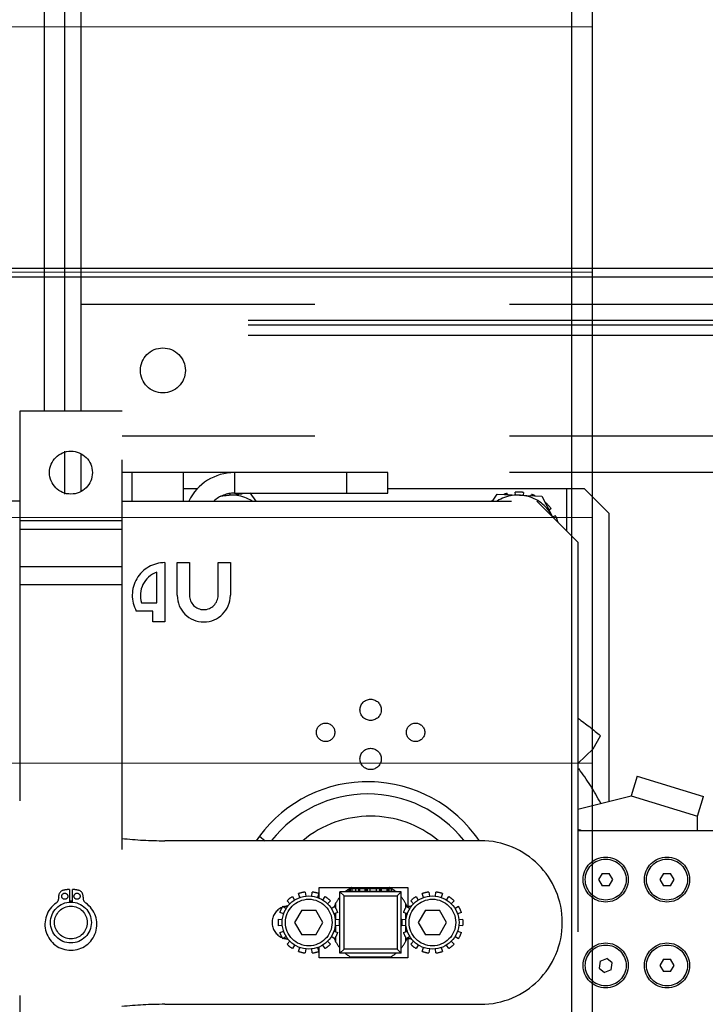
# Model space of a CAD drawing. Header units: millimetres. Extents: x 132157 to 155303, y 33763 to 45643.
# Tile 13 of 256: x 140930 to 141042, y 34833 to 34993. Entities that reach past the tile are written whole.
import ezdxf

# ---------------------------------------------------------------- set-up
doc = ezdxf.new("R2010")
doc.units = ezdxf.units.MM
doc.header["$LTSCALE"] = 20
doc.linetypes.add('ČÁRKOVANÁ2', pattern=[9.525, 6.35, -3.175])
for name, color, linetype in [('KONSTRUKCE', 30, 'Continuous'), ('KONZOLY', 150, 'Continuous'), ('KOTY', 7, 'Continuous'), ('PŘEJEZD', 7, 'ČÁRKOVANÁ2')]:
    doc.layers.add(name, color=color, linetype=linetype)
doc.layers.add('SLABA', color=7, linetype='Continuous', lineweight=9)

# ---------------------------------------------------------------- blocks, each defined once
blk = doc.blocks.new('*U216')
at = {"layer": 'KONZOLY'}
blk.add_line((390.67, -44.57), (67.03, -44.57), dxfattribs=at)

msp = doc.modelspace()

# ---------------------------------------------------------------- linework, layer by layer
at = {"layer": 'KONSTRUKCE'}
for p, q in [((141023.1698, 36042.095), (141023.1698, 34538.5921)), ((141019.8365, 34540.5921), (141019.8365, 35875.2588))]:
    msp.add_line(p, q, dxfattribs=at)
at = {"layer": 'PŘEJEZD', "ltscale": 0.5}
for p, q in [((140933.8898, 34952.5921), (140933.8898, 36442.5921)), ((140937.1698, 34952.5921), (140937.1698, 36442.5921)), ((140939.8365, 34952.5921), (140939.8365, 36442.5921)), ((140933.8898, 34929.2588), (140933.8898, 34952.5921)), ((140937.1698, 34929.2588), (140937.1698, 34952.5921)), ((140939.8365, 34952.5921), (141073.1698, 34952.5921)), ((140939.8365, 34929.2588), (140939.8365, 34952.5921)), ((141073.1698, 34946.6455), (140939.8365, 34946.6455)), ((140946.5019, 34929.2588), (140929.8352, 34929.2588)), ((140929.8352, 34929.2588), (140929.8352, 34762.5921)), ((140946.5019, 34762.5921), (140946.5019, 34929.2588)), ((141073.1698, 34925.2055), (140946.5019, 34925.2055)), ((140937.1698, 34915.7588), (140937.1698, 34922.7588)), ((140939.8365, 34916.2294), (140939.8365, 34922.2869)), ((140956.5031, 34919.2588), (140946.5031, 34919.2588)), ((140948.1698, 34914.5921), (140948.1698, 34919.2588)), ((140964.8385, 34919.2588), (140956.5031, 34919.2588)), ((140956.5031, 34914.5921), (140956.5031, 34919.2588)), ((140989.8365, 34919.2588), (140964.8385, 34919.2588)), ((140964.8385, 34919.2588), (140964.8385, 34915.9255)), ((140983.1698, 34915.9255), (140983.1698, 34919.2588)), ((141073.1698, 34919.2588), (140989.8365, 34919.2588)), ((140989.8365, 34915.9255), (140989.8365, 34919.2588)), ((140958.794, 34916.5921), (140956.5031, 34916.5921)), ((140962.9178, 34915.4727), (140966.072, 34915.811)), ((140964.159, 34915.6059), (140964.1529, 34915.7891)), ((140964.8385, 34915.9255), (140989.8365, 34915.9255)), ((140965.4672, 34915.9255), (140965.4371, 34915.7429)), ((140967.3301, 34915.946), (140968.3181, 34914.5921)), ((141021.9298, 34916.5921), (140989.8365, 34916.5921)), ((141006.9264, 34914.5921), (141007.6634, 34915.7476)), ((141007.6634, 34915.7476), (141014.9694, 34915.4243)), ((141009.2959, 34915.8668), (141009.3469, 34915.6731)), ((141010.6469, 34915.6156), (141010.6185, 34916.0793)), ((141011.9572, 34916.0298), (141011.8933, 34915.5604)), ((141013.1858, 34915.5032), (141013.2604, 34915.7201)), ((141014.9694, 34915.4243), (141016.6559, 34912.1799)), ((141019.0365, 34909.7255), (141019.0365, 34916.5921)), ((141021.9298, 34916.5921), (141025.9298, 34912.5921)), ((140929.8352, 34914.5921), (140820.8365, 34914.5921)), ((140946.5019, 34914.5921), (141014.1698, 34914.5921)), ((141014.1698, 34914.5921), (141020.8365, 34907.9255)), ((141016.4753, 34913.3956), (141016.1519, 34913.1496)), ((141016.7269, 34912.035), (141017.1779, 34912.2551)), ((141025.9298, 34865.6668), (141025.9298, 34912.5921)), ((140929.8352, 34911.4588), (140946.5019, 34911.4588)), ((140946.5019, 34909.9872), (140929.8352, 34909.9872)), ((141020.8365, 34907.9255), (141020.8365, 34783.9255)), ((140929.8352, 34903.9354), (140946.5019, 34903.9354)), ((140953.5031, 34904.5921), (140953.5031, 34894.9255)), ((140955.5031, 34904.5921), (140957.5031, 34904.5921)), ((140955.5031, 34899.2588), (140955.5031, 34904.5921)), ((140957.5031, 34904.5921), (140957.5031, 34899.2588)), ((140962.1698, 34904.5921), (140964.1698, 34904.5921)), ((140962.1698, 34899.2588), (140962.1698, 34904.5921)), ((140964.1698, 34904.5921), (140964.1698, 34899.2588)), ((140952.1698, 34898.0102), (140952.1698, 34903.03)), ((140946.5019, 34900.9921), (140929.8352, 34900.9921)), ((140949.703, 34898.0102), (140952.1698, 34898.0102)), ((140951.5031, 34896.6768), (140948.8365, 34896.6768)), ((140951.5031, 34894.9255), (140951.5031, 34896.6768)), ((140953.5031, 34894.9255), (140951.5031, 34894.9255)), ((141023.3036, 34874.2539), (141024.5236, 34876.3671)), ((141020.8091, 34871.845), (141023.3036, 34874.2539)), ((141030.5063, 34869.76), (141029.5317, 34866.5724)), ((141030.5063, 34869.76), (141041.3444, 34866.4465)), ((141020.8365, 34864.3862), (141029.5317, 34866.5724)), ((141029.5317, 34866.5724), (141040.3698, 34863.2588)), ((141040.3698, 34863.2588), (141041.3444, 34866.4465)), ((141040.3698, 34860.9255), (141040.3698, 34863.2588)), ((141020.8365, 34860.9255), (141066.7031, 34860.9255)), ((141004.9686, 34859.2588), (140953.4617, 34859.2588)), ((140968.8961, 34859.9763), (140968.3643, 34859.2587)), ((140968.8961, 34859.9763), (140969.8644, 34859.2588)), ((141024.7924, 34853.9255), (141024.2151, 34852.9255)), ((141024.2151, 34852.9255), (141024.7924, 34851.9255)), ((141024.7924, 34853.9255), (141025.9471, 34853.9255)), ((141026.5245, 34852.9255), (141025.9471, 34853.9255)), ((141025.9471, 34851.9255), (141026.5245, 34852.9255)), ((141034.7924, 34853.9255), (141034.2151, 34852.9255)), ((141034.2151, 34852.9255), (141034.7924, 34851.9255)), ((141034.7924, 34853.9255), (141035.9471, 34853.9255)), ((141036.5245, 34852.9255), (141035.9471, 34853.9255)), ((141035.9471, 34851.9255), (141036.5245, 34852.9255)), ((140937.9186, 34851.3157), (140937.9186, 34849.2494)), ((140938.4186, 34849.2494), (140938.4186, 34851.3157)), ((140978.6352, 34851.6588), (140993.1019, 34851.6588)), ((140978.6352, 34849.8719), (140978.6352, 34851.6588)), ((140983.557, 34850.9588), (140983.557, 34851.4142)), ((140983.6858, 34851.4921), (140990.3871, 34851.4921)), ((140983.7065, 34851.4921), (140983.7065, 34850.9588)), ((140983.8587, 34851.5921), (140990.2142, 34851.5921)), ((140984.0571, 34850.9588), (140984.0571, 34851.4921)), ((140984.5914, 34851.4921), (140984.5914, 34850.9588)), ((140985.1373, 34850.9588), (140985.1373, 34851.4921)), ((140985.2825, 34850.9588), (140985.2825, 34851.4921)), ((140986.0957, 34851.4921), (140986.0957, 34850.9588)), ((140986.379, 34850.9588), (140986.379, 34851.4921)), ((140986.5386, 34850.9588), (140986.5386, 34851.4921)), ((140986.9903, 34850.9588), (140986.9903, 34851.4921)), ((140987.9215, 34851.4921), (140987.9215, 34850.9588)), ((140988.0003, 34850.9588), (140988.0003, 34851.4921)), ((140988.4966, 34851.4921), (140988.4966, 34850.9588)), ((140988.6463, 34851.4921), (140988.6463, 34850.9588)), ((140988.8425, 34850.9588), (140988.8425, 34851.4921)), ((140989.7071, 34851.4921), (140989.7071, 34850.9588)), ((140989.8185, 34851.4921), (140989.8185, 34850.9588)), ((140989.9915, 34851.4921), (140989.9915, 34850.9588)), ((140990.4721, 34850.9588), (140990.4721, 34851.4921)), ((140993.1019, 34851.6588), (140993.1019, 34848.5921)), ((141025.9471, 34851.9255), (141024.7924, 34851.9255)), ((141035.9471, 34851.9255), (141034.7924, 34851.9255)), ((140973.889, 34848.9896), (140973.4176, 34849.461)), ((140974.293, 34850.1591), (140974.6477, 34849.5946)), ((140975.5219, 34850.0156), (140975.3017, 34850.6449)), ((140976.3933, 34850.894), (140976.468, 34850.2316)), ((140977.4383, 34850.2316), (140977.513, 34850.894)), ((140978.6045, 34850.6449), (140978.3843, 34850.0156)), ((140979.2586, 34849.5946), (140979.6133, 34850.1591)), ((140980.4887, 34849.461), (140980.0173, 34848.9896)), ((140992.0365, 34850.9255), (140982.0365, 34850.9255)), ((140982.0365, 34840.9255), (140982.0365, 34850.9255)), ((140982.7031, 34850.2588), (140982.0365, 34850.9255)), ((140982.7031, 34850.2588), (140991.3698, 34850.2588)), ((140982.7031, 34841.5921), (140982.7031, 34850.2588)), ((140991.1898, 34850.9588), (140982.8832, 34850.9588)), ((140991.3698, 34850.2588), (140992.0365, 34850.9255)), ((140991.3698, 34850.2588), (140991.3698, 34841.5921)), ((140992.0365, 34840.9255), (140992.0365, 34850.9255)), ((140994.0557, 34848.9896), (140993.5843, 34849.461)), ((140994.4596, 34850.1591), (140994.8143, 34849.5946)), ((140995.6886, 34850.0156), (140995.4684, 34850.6449)), ((140996.56, 34850.894), (140996.6346, 34850.2316)), ((140997.605, 34850.2316), (140997.6796, 34850.894)), ((140998.7712, 34850.6449), (140998.551, 34850.0156)), ((140999.4253, 34849.5946), (140999.78, 34850.1591)), ((141000.6553, 34849.461), (141000.1839, 34848.9896)), ((140972.7195, 34848.5856), (140973.284, 34848.2309)), ((140975.7984, 34847.9255), (140974.6437, 34845.9255)), ((140975.7984, 34847.9255), (140978.1078, 34847.9255)), ((140979.2625, 34845.9255), (140978.1078, 34847.9255)), ((140980.6223, 34848.2309), (140981.1868, 34848.5856)), ((140981.3854, 34848.2374), (140981.3854, 34849.08)), ((140992.7188, 34848.9763), (140992.7188, 34848.2957)), ((140992.8862, 34848.5856), (140993.4507, 34848.2309)), ((140993.1019, 34848.5921), (140993.7337, 34848.5921)), ((140995.9651, 34847.9255), (140994.8104, 34845.9255)), ((140995.9651, 34847.9255), (140998.2745, 34847.9255)), ((140999.4292, 34845.9255), (140998.2745, 34847.9255)), ((141000.7889, 34848.2309), (141001.3534, 34848.5856)), ((140971.9846, 34846.4853), (140972.647, 34846.4107)), ((140972.863, 34847.3567), (140972.2337, 34847.5769)), ((140981.6725, 34847.5769), (140981.0433, 34847.3567)), ((140981.2592, 34846.4107), (140981.9217, 34846.4853)), ((140981.3854, 34846.4107), (140981.3854, 34847.4764)), ((140992.1512, 34846.4853), (140992.8137, 34846.4107)), ((140993.0296, 34847.3567), (140992.4004, 34847.5769)), ((140992.7188, 34847.4655), (140992.7188, 34846.4107)), ((141001.8392, 34847.5769), (141001.21, 34847.3567)), ((141001.4259, 34846.4107), (141002.0884, 34846.4853)), ((140972.647, 34845.4403), (140971.9846, 34845.3657)), ((140974.6437, 34845.9255), (140975.7984, 34843.9255)), ((140978.1078, 34843.9255), (140979.2625, 34845.9255)), ((140981.9217, 34845.3657), (140981.2592, 34845.4403)), ((140981.3854, 34844.3745), (140981.3854, 34845.4403)), ((140992.8137, 34845.4403), (140992.1512, 34845.3657)), ((140992.7188, 34845.4403), (140992.7188, 34844.3855)), ((140994.8104, 34845.9255), (140995.9651, 34843.9255)), ((140998.2745, 34843.9255), (140999.4292, 34845.9255)), ((141002.0884, 34845.3657), (141001.4259, 34845.4403)), ((140972.2337, 34844.2741), (140972.863, 34844.4943)), ((140973.284, 34843.62), (140972.7195, 34843.2653)), ((140978.1078, 34843.9255), (140975.7984, 34843.9255)), ((140981.1868, 34843.2653), (140980.6223, 34843.62)), ((140981.0433, 34844.4943), (140981.6725, 34844.2741)), ((140981.3854, 34842.771), (140981.3854, 34843.6135)), ((140992.4004, 34844.2741), (140993.0296, 34844.4943)), ((140992.7188, 34843.5553), (140992.7188, 34842.8747)), ((140993.4507, 34843.62), (140992.8862, 34843.2653)), ((140993.7337, 34843.2588), (140993.1019, 34843.2588)), ((140993.1019, 34843.2588), (140993.1019, 34840.1921)), ((140998.2745, 34843.9255), (140995.9651, 34843.9255)), ((141001.3534, 34843.2653), (141000.7889, 34843.62)), ((141001.21, 34844.4943), (141001.8392, 34844.2741)), ((140973.4176, 34842.3899), (140973.889, 34842.8613)), ((140974.6477, 34842.2563), (140974.293, 34841.6919)), ((140975.3017, 34841.2061), (140975.5219, 34841.8353)), ((140976.468, 34841.6194), (140976.3933, 34840.9569)), ((140977.513, 34840.9569), (140977.4383, 34841.6194)), ((140978.3843, 34841.8353), (140978.6045, 34841.2061)), ((140978.6352, 34840.1921), (140978.6352, 34841.979)), ((140979.6133, 34841.6919), (140979.2586, 34842.2563)), ((140980.0173, 34842.8613), (140980.4887, 34842.3899)), ((140982.7031, 34841.5921), (140982.0365, 34840.9255)), ((140991.3698, 34841.5921), (140982.7031, 34841.5921)), ((140992.0365, 34840.9255), (140991.3698, 34841.5921)), ((140993.5843, 34842.3899), (140994.0557, 34842.8613)), ((140994.8143, 34842.2563), (140994.4596, 34841.6919)), ((140995.4684, 34841.2061), (140995.6886, 34841.8353)), ((140996.6346, 34841.6194), (140996.56, 34840.9569)), ((140997.6796, 34840.9569), (140997.605, 34841.6194)), ((140998.551, 34841.8353), (140998.7712, 34841.2061)), ((140999.78, 34841.6919), (140999.4253, 34842.2563)), ((141000.1839, 34842.8613), (141000.6553, 34842.3899)), ((140993.1019, 34840.1921), (140978.6352, 34840.1921)), ((140992.0365, 34840.9255), (140982.0365, 34840.9255)), ((140990.2142, 34840.2588), (140983.8587, 34840.2588)), ((141024.4693, 34839.6483), (141025.5455, 34840.0667)), ((141026.446, 34839.3439), (141025.5455, 34840.0667)), ((141034.7924, 34839.9255), (141034.2151, 34838.9255)), ((141034.7924, 34839.9255), (141035.9471, 34839.9255)), ((141036.5245, 34838.9255), (141035.9471, 34839.9255)), ((141024.4693, 34839.6483), (141024.2936, 34838.507)), ((141024.2936, 34838.507), (141025.1941, 34837.7842)), ((141026.2703, 34838.2027), (141025.1941, 34837.7842)), ((141026.2703, 34838.2027), (141026.446, 34839.3439)), ((141034.2151, 34838.9255), (141034.7924, 34837.9255)), ((141035.9471, 34837.9255), (141036.5245, 34838.9255)), ((141035.9471, 34837.9255), (141034.7924, 34837.9255)), ((140953.4617, 34832.5921), (141004.9686, 34832.5921))]:
    msp.add_line(p, q, dxfattribs=at)
at = {"layer": 'PŘEJEZD'}
for p, q in [((141094.0631, 34944.0716), (140405.6098, 34944.0716)), ((141094.0631, 34943.2716), (140405.6098, 34943.2716)), ((141094.0631, 34941.6316), (140405.6098, 34941.6316))]:
    msp.add_line(p, q, dxfattribs=at)
at = {"layer": 'PŘEJEZD', "flags": 128}
msp.add_lwpolyline([(140353.1698, 34952.5921), (141239.8365, 34952.5921)], dxfattribs=at)
at = {"layer": 'PŘEJEZD', "ltscale": 0.5}
for centre, radius in [((140953.1698, 34935.9255), 3.6667), ((140938.1686, 34919.2588), 3.5), ((140987.0365, 34880.5921), 1.7333), ((140979.7031, 34876.9255), 1.5), ((140994.3698, 34876.9255), 1.5), ((140987.0365, 34872.5921), 1.7333), ((141025.3698, 34852.9255), 3.6667), ((141025.3698, 34852.9255), 3.3333), ((141035.3698, 34852.9255), 3.6667), ((141035.3698, 34852.9255), 3.3333), ((140937.1686, 34850.2062), 0.5), ((140939.1686, 34850.2062), 0.5), ((140976.9531, 34845.9255), 4.3333), ((140976.9531, 34845.9255), 3.8), ((140997.1198, 34845.9255), 4.3333), ((140997.1198, 34845.9255), 3.8), ((140938.1686, 34845.9255), 3.3333), ((140938.1686, 34845.9255), 2.6667), ((141025.3698, 34838.9255), 3.6667), ((141025.3698, 34838.9255), 3.3333), ((141035.3698, 34838.9255), 3.6667), ((141035.3698, 34838.9255), 3.3333)]:
    msp.add_circle(centre, radius, dxfattribs=at)
for centre, radius, start, end in [((140964.8385, 34910.9235), 8.3353, 90, 153.570298), ((140964.8385, 34910.9235), 5.002, 90, 132.313561), ((140964.3698, 34909.2588), 6.3333, 58.140448, 105.974166), ((141011.0365, 34909.2588), 6.3333, 26.323907, 121.981178), ((141011.0365, 34909.2588), 6.8333, 104.756702, 109.463196), ((141011.0365, 34909.2588), 6.8333, 82.256702, 93.506702), ((141011.0365, 34909.2588), 6.8333, 65.488157, 71.006702), ((141011.0365, 34909.2588), 6.8333, 127.256702, 128.660015), ((141011.0365, 34909.2588), 6.8333, 37.256702, 48.506702), ((141011.0365, 34909.2588), 6.8333, 16.232548, 26.006702), ((140953.5031, 34899.2588), 5.3333, 90, 208.955024), ((140953.5031, 34899.2588), 4, 109.471221, 198.189685), ((140959.8365, 34899.2588), 4.3333, 180, 0), ((140959.8365, 34899.2588), 2.3333, 180, 0), ((140987.7031, 34845.9255), 41.6667, 27.812267, 37.00843), ((140986.5718, 34846.8779), 22, 34.350918, 143.459991), ((140986.5718, 34846.8779), 20, 38.507409, 141.609952), ((140987.0365, 34845.9255), 17.3333, 50.284863, 129.715137), ((141020.7876, 34859.2588), 1.7667, 70.629962, 88.404863), ((140953.4617, 34925.9255), 66.6667, 263.997267, 270), ((141004.9686, 34845.9255), 13.3333, 270, 90), ((140937.1686, 34850.2062), 1, 103.148684, 188.020264), ((140938.1686, 34845.9255), 5.396, 92.655492, 103.148684), ((140938.1686, 34845.9255), 5.396, 76.851316, 87.344508), ((140939.1686, 34850.2062), 1, 351.979736, 76.851316), ((140987.0365, 34845.9255), 6.5, 118.109193, 129.715137), ((140987.0365, 34845.9255), 6.5, 50.284863, 61.890807), ((140935.1881, 34849.9272), 1, 304.716089, 8.020264), ((140938.1686, 34845.9255), 3.5, 85.38164, 94.623422), ((140941.149, 34849.9272), 1, 171.979736, 235.283911), ((140976.9531, 34845.9255), 5, 122.142857, 135), ((140976.9531, 34845.9255), 5, 96.428571, 109.285714), ((140976.9531, 34845.9255), 5, 70.714286, 83.571429), ((140976.9531, 34845.9255), 5, 45, 57.857143), ((140987.0365, 34845.9255), 6.5, 140.284863, 156.160239), ((140987.0365, 34845.9255), 6.5, 23.789623, 39.715137), ((140997.1198, 34845.9255), 5, 122.142857, 135), ((140997.1198, 34845.9255), 5, 96.428571, 109.285714), ((140997.1198, 34845.9255), 5, 70.714286, 83.571429), ((140997.1198, 34845.9255), 5, 45, 57.857143), ((140938.1686, 34845.6255), 4.2333, 124.716089, 55.283911), ((140973.6352, 34845.9255), 2.6667, 112.881487, 247.118513), ((140976.9531, 34845.9255), 5, 147.857143, 160.714286), ((140973.6352, 34845.9255), 2.6667, 91.545111, 106.407604), ((140976.9531, 34845.9255), 5, 19.285714, 32.142857), ((140997.1198, 34845.9255), 5, 147.857143, 160.714286), ((140997.1198, 34845.9255), 5, 19.285714, 32.142857), ((140976.9531, 34845.9255), 5, 173.571429, 186.428571), ((140976.9531, 34845.9255), 5, 353.571429, 6.428571), ((140997.1198, 34845.9255), 5, 173.571429, 186.428571), ((140997.1198, 34845.9255), 5, 353.571429, 6.428571), ((140976.9531, 34845.9255), 5, 199.285714, 212.142857), ((140973.6352, 34845.9255), 2.6667, 253.592396, 268.454889), ((140987.0365, 34845.9255), 6.5, 203.839761, 219.715137), ((140976.9531, 34845.9255), 5, 327.857143, 340.714286), ((140987.0365, 34845.9255), 6.5, 320.284863, 336.211905), ((140997.1198, 34845.9255), 5, 199.285714, 212.142857), ((140997.1198, 34845.9255), 5, 327.857143, 340.714286), ((140976.9531, 34845.9255), 5, 225, 237.857143), ((140976.9531, 34845.9255), 5, 302.142857, 315), ((140997.1198, 34845.9255), 5, 225, 237.857143), ((140997.1198, 34845.9255), 5, 302.142857, 315), ((140976.9531, 34845.9255), 5, 250.714286, 263.571429), ((140976.9531, 34845.9255), 5, 276.428571, 289.285714), ((140987.0365, 34845.9255), 6.5, 230.284863, 241.890807), ((140987.0365, 34845.9255), 6.5, 298.109193, 309.715137), ((140997.1198, 34845.9255), 5, 250.714286, 263.571429), ((140997.1198, 34845.9255), 5, 276.428571, 289.285714), ((140953.4617, 34765.9255), 66.6667, 90, 96.002733)]:
    msp.add_arc(centre, radius, start, end, dxfattribs=at)
at = {"layer": 'PŘEJEZD', "ltscale": 0.5, "extrusion": (0, 0, -1)}
msp.add_ellipse((141012.7546, 34876.4953), major_axis=(-17.7646, 10.2564), ratio=0.325, start_param=1.84978318, end_param=2.0943951, dxfattribs=at)
at = {"layer": 'SLABA'}
for p, q in [((140476.5031, 34991.9255), (141023.1698, 34991.9255)), ((140476.5031, 34951.9255), (141023.1698, 34951.9255)), ((140476.5031, 34911.9255), (141023.1698, 34911.9255)), ((140476.5031, 34871.9255), (141023.1698, 34871.9255))]:
    msp.add_line(p, q, dxfattribs=at)

# ---------------------------------------------------------------- block references
at = {"layer": 'KOTY', "color": 0, "linetype": 'ByBlock', "lineweight": -2}
msp.add_blockref('*U216', (140749.8365, 34995.6974), dxfattribs=at)

doc.saveas('drawing.dxf')
